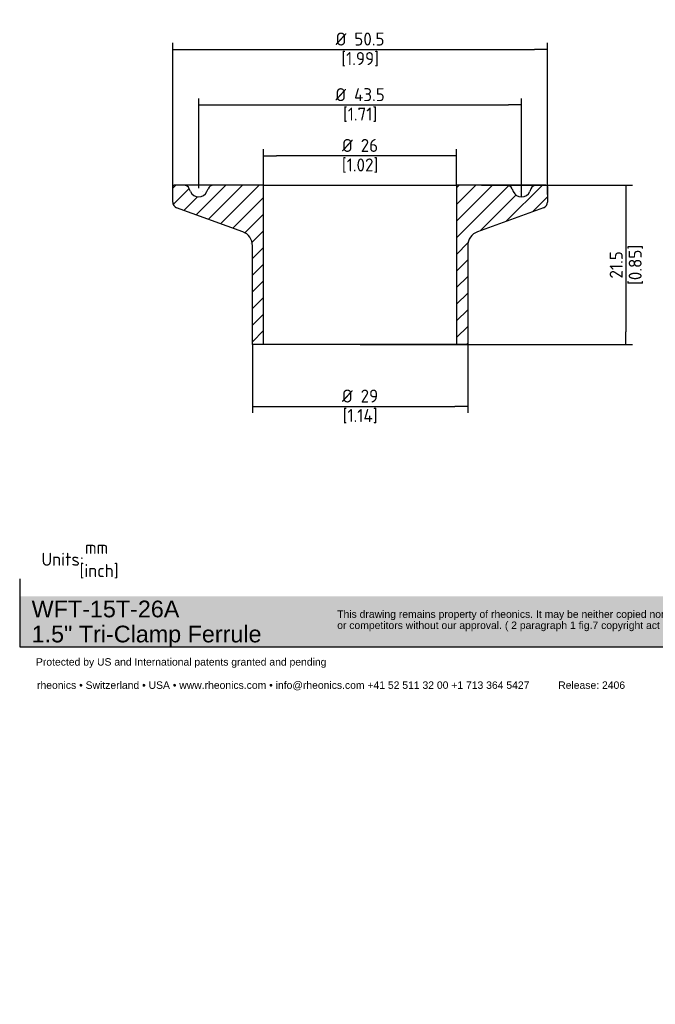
# Paper-space layout 'Invenitec-A4' of a CAD drawing. Header units: millimetres. Extents: x -30 to 266, y -56 to 234.
# Tile 1 of 2: x -30 to 141, y -56 to 209. Entities that reach past the tile are written whole.
import ezdxf
from ezdxf.entities.mleader import LeaderData, LeaderLine
from ezdxf.math import Vec2, Vec3

# ---------------------------------------------------------------- set-up
doc = ezdxf.new("R2010")
doc.units = ezdxf.units.MM
doc.layers.add('Default', color=7, linetype='Continuous')
doc.layers.add('WFT-15T-26A-LASE', color=7, linetype='Continuous')
doc.styles.add('SEACAD_Solid_Edge_ISO', font='seiso.ttf')
doc.dimstyles.new('Rheonics_Publish', dxfattribs={"dimtxt": 3.5, "dimasz": 3.5, "dimexe": 1.75, "dimexo": 0, "dimgap": 0.875, "dimtad": 1, "dimdec": 1, "dimlfac": 0.5, "dimdsep": 46, "dimtxsty": 'SEACAD_Solid_Edge_ISO', "dimblk1": '_SE_FILLED', "dimblk2": '_SE_FILLED', "dimsah": 1, "dimcen": 1.75, "dimazin": 0, "dimtfac": 0.5, "dimtdec": 3, "dimtmove": 0, "dimatfit": 3, "dimfxl": 1, "dimarcsym": 0})

# ---------------------------------------------------------------- blocks, each defined once
blk = doc.blocks.new('SE5')
at = {"layer": 'WFT-15T-26A-LASE', "linetype": 'Continuous'}
h = blk.add_hatch(dxfattribs=at)
h.set_pattern_fill('LINE', angle=45, style=0)
edge = h.paths.add_edge_path()
edge.add_line((50.83, 135.95), (50.51, 135.19))
edge.add_arc((48.3, 136.13), 2.4, 203, 337, ccw=False)
edge.add_line((46.09, 135.19), (45.77, 135.95))
edge.add_arc((44.29, 135.33), 1.6, 23, 90)
edge.add_line((44.29, 136.93), (41.7, 136.93))
edge.add_arc((41.7, 136.53), 0.4, 90, 180)
edge.add_line((41.3, 136.53), (41.3, 132.35))
edge.add_arc((42.9, 132.35), 1.6, 180, 250)
edge.add_line((42.35, 130.84), (60.17, 124.36))
edge.add_arc((58.8, 120.6), 4, 0, 70, ccw=False)
edge.add_line((62.8, 120.6), (62.8, 93.93))
edge.add_line((62.8, 93.93), (65.8, 93.93))
edge.add_line((65.8, 93.93), (65.8, 136.93))
edge.add_line((65.8, 136.93), (52.31, 136.93))
edge.add_arc((52.31, 135.33), 1.6, 90, 157)
h = blk.add_hatch(dxfattribs=at)
h.set_pattern_fill('LINE', angle=45, style=0)
edge = h.paths.add_edge_path()
edge.add_line((131.29, 136.93), (117.8, 136.93))
edge.add_line((117.8, 136.93), (117.8, 93.93))
edge.add_line((117.8, 93.93), (120.8, 93.93))
edge.add_line((120.8, 93.93), (120.8, 120.6))
edge.add_arc((124.8, 120.6), 4, 110, 180, ccw=False)
edge.add_line((123.43, 124.36), (141.25, 130.84))
edge.add_arc((140.7, 132.35), 1.6, 290, 360)
edge.add_line((142.3, 132.35), (142.3, 136.53))
edge.add_arc((141.9, 136.53), 0.4, 0, 90)
edge.add_line((141.9, 136.93), (139.31, 136.93))
edge.add_arc((139.31, 135.33), 1.6, 90, 157)
edge.add_line((137.83, 135.95), (137.51, 135.19))
edge.add_arc((135.3, 136.13), 2.4, 203, 337, ccw=False)
edge.add_line((133.09, 135.19), (132.77, 135.95))
edge.add_arc((131.29, 135.33), 1.6, 23, 90)
at = {"layer": 'WFT-15T-26A-LASE', "color": 7, "linetype": 'Continuous'}
for p, q in [((41.3, 132.35), (41.3, 136.53)), ((44.29, 136.93), (41.7, 136.93)), ((52.31, 136.93), (44.29, 136.93)), ((46.09, 135.19), (45.77, 135.95)), ((50.51, 135.19), (50.83, 135.95)), ((65.8, 136.93), (52.31, 136.93)), ((65.8, 136.93), (117.8, 136.93)), ((65.8, 93.93), (65.8, 136.93)), ((131.29, 136.93), (117.8, 136.93)), ((117.8, 136.93), (117.8, 93.93)), ((139.31, 136.93), (131.29, 136.93)), ((132.77, 135.95), (133.09, 135.19)), ((137.83, 135.95), (137.51, 135.19)), ((141.9, 136.93), (139.31, 136.93)), ((142.3, 136.53), (142.3, 132.35)), ((60.17, 124.36), (42.35, 130.84)), ((141.25, 130.84), (123.43, 124.36)), ((62.8, 93.93), (62.8, 120.6)), ((120.8, 120.6), (120.8, 93.93)), ((65.8, 93.93), (62.8, 93.93)), ((117.8, 93.93), (65.8, 93.93)), ((120.8, 93.93), (117.8, 93.93))]:
    blk.add_line(p, q, dxfattribs=at)
for centre, radius, start, end in [((41.7, 136.53), 0.4, 90, 180), ((44.29, 135.33), 1.6, 23, 90), ((52.31, 135.33), 1.6, 90, 157), ((131.29, 135.33), 1.6, 23, 90), ((139.31, 135.33), 1.6, 90, 157), ((141.9, 136.53), 0.4, 0, 90), ((48.3, 136.13), 2.4, 203, 337), ((135.3, 136.13), 2.4, 203, 337), ((42.9, 132.35), 1.6, 180, 250), ((140.7, 132.35), 1.6, 290, 360), ((58.8, 120.6), 4, 0, 70), ((124.8, 120.6), 4, 110, 180)]:
    blk.add_arc(centre, radius, start, end, dxfattribs=at)
blk = doc.blocks.new('_SE_FILLED')
at = {"color": 0}
blk.add_line((0, 0), (-1, 0), dxfattribs=at)
blk.add_solid([(0, 0), (-1, -0.1665), (-1, 0.1665), (0, 0)], dxfattribs=at)
blk = doc.blocks.new('DMBLK39')
at = {"layer": 'Default', "color": 0, "linetype": 'Continuous', "lineweight": -2, "transparency": 16777216}
for p, q in [((35.66, 164.69), (35.66, 174.34)), ((84.16, 172.59), (39.16, 172.59)), ((87.66, 164.69), (87.66, 174.34))]:
    blk.add_line(p, q, dxfattribs=at)
at = {"layer": 'Defpoints', "color": 0, "linetype": 'Continuous', "transparency": 16777216}
for p in [(35.66, 172.59), (35.66, 164.69), (87.66, 164.69)]:
    blk.add_point(p, dxfattribs=at)
at = {"layer": 'Default', "color": 0, "linetype": 'Continuous', "lineweight": -2, "transparency": 16777216, "xscale": 3.5, "yscale": 3.5, "zscale": 3.5, "rotation": 180}
blk.add_blockref('_SE_FILLED', (35.66, 172.59), dxfattribs=at)
at = {"layer": 'Default', "color": 0, "linetype": 'Continuous', "lineweight": -2, "transparency": 16777216, "xscale": 3.5, "yscale": 3.5, "zscale": 3.5}
blk.add_blockref('_SE_FILLED', (87.66, 172.59), dxfattribs=at)
at = {"layer": 'Default', "color": 0, "linetype": 'Continuous', "transparency": 16777216, "char_height": 3.5, "attachment_point": 5, "style": 'SEACAD_Solid_Edge_ISO'}
for s, insert in [('\\A1;%%C 26', (61.66, 175.38)), ('[1.02]', (61.66, 169.95))]:
    blk.add_mtext(s, dxfattribs=dict(at, insert=insert))
blk = doc.blocks.new('DMBLK40')
at = {"layer": 'Default', "color": 0, "linetype": 'Continuous', "lineweight": -2, "transparency": 16777216}
for p, q in [((11.16, 164.29), (11.16, 203.01)), ((112.16, 162.2), (112.16, 203.01)), ((14.66, 201.26), (108.66, 201.26))]:
    blk.add_line(p, q, dxfattribs=at)
at = {"layer": 'Defpoints', "color": 0, "linetype": 'Continuous', "transparency": 16777216}
for p in [(112.16, 201.26), (11.16, 164.29), (112.16, 162.2)]:
    blk.add_point(p, dxfattribs=at)
at = {"layer": 'Default', "color": 0, "linetype": 'Continuous', "lineweight": -2, "transparency": 16777216, "xscale": 3.5, "yscale": 3.5, "zscale": 3.5, "rotation": 180}
blk.add_blockref('_SE_FILLED', (11.16, 201.26), dxfattribs=at)
at = {"layer": 'Default', "color": 0, "linetype": 'Continuous', "lineweight": -2, "transparency": 16777216, "xscale": 3.5, "yscale": 3.5, "zscale": 3.5}
blk.add_blockref('_SE_FILLED', (112.16, 201.26), dxfattribs=at)
at = {"layer": 'Default', "color": 0, "linetype": 'Continuous', "transparency": 16777216, "char_height": 3.5, "attachment_point": 5, "style": 'SEACAD_Solid_Edge_ISO'}
for s, insert in [('\\A1;%%C 50.5', (61.66, 204.06)), ('[1.99]', (61.66, 198.62))]:
    blk.add_mtext(s, dxfattribs=dict(at, insert=insert))
blk = doc.blocks.new('_Dot')
at = {"color": 0, "linetype": 'ByBlock', "lineweight": -2}
blk.add_line((-0.5, 0), (-1, 0), dxfattribs=at)
at = {"color": 0, "linetype": 'ByBlock', "const_width": 0.5}
blk.add_lwpolyline([(-0.25, 0, 1), (0.25, 0, 1)], format="xyb", close=True, dxfattribs=at)
blk = doc.blocks.new('DMBLK41')
at = {"layer": 'Default', "color": 0, "linetype": 'Continuous', "lineweight": -2, "transparency": 16777216}
for p, q in [((94.4, 164.69), (135.07, 164.69)), ((133.32, 161.19), (133.32, 125.19)), ((61.66, 121.69), (135.07, 121.69))]:
    blk.add_line(p, q, dxfattribs=at)
at = {"layer": 'Defpoints', "color": 0, "linetype": 'Continuous', "transparency": 16777216}
for p in [(94.4, 164.69), (61.66, 121.69), (133.32, 121.69)]:
    blk.add_point(p, dxfattribs=at)
at = {"layer": 'Default', "color": 0, "linetype": 'Continuous', "lineweight": -2, "transparency": 16777216, "xscale": 3.5, "yscale": 3.5, "zscale": 3.5}
for p, rotation in [((133.32, 164.69), 90), ((133.32, 121.69), 270)]:
    blk.add_blockref('_SE_FILLED', p, dxfattribs=dict(at, rotation=rotation))
at = {"layer": 'Default', "color": 0, "linetype": 'Continuous', "transparency": 16777216, "char_height": 3.5, "attachment_point": 5, "rotation": 90, "style": 'SEACAD_Solid_Edge_ISO'}
for s, insert in [('[0.85]', (135.97, 143.19)), ('\\A1;21.5', (130.68, 143.19))]:
    blk.add_mtext(s, dxfattribs=dict(at, insert=insert))
blk = doc.blocks.new('DMBLK42')
at = {"layer": 'Default', "color": 0, "linetype": 'Continuous', "lineweight": -2, "transparency": 16777216}
for p, q in [((32.66, 121.69), (32.66, 103.3)), ((90.66, 121.69), (90.66, 103.3)), ((36.16, 105.05), (87.16, 105.05))]:
    blk.add_line(p, q, dxfattribs=at)
at = {"layer": 'Defpoints', "color": 0, "linetype": 'Continuous', "transparency": 16777216}
for p in [(32.66, 121.69), (90.66, 121.69), (90.66, 105.05)]:
    blk.add_point(p, dxfattribs=at)
at = {"layer": 'Default', "color": 0, "linetype": 'Continuous', "lineweight": -2, "transparency": 16777216, "xscale": 3.5, "yscale": 3.5, "zscale": 3.5, "rotation": 180}
blk.add_blockref('_SE_FILLED', (32.66, 105.05), dxfattribs=at)
at = {"layer": 'Default', "color": 0, "linetype": 'Continuous', "lineweight": -2, "transparency": 16777216, "xscale": 3.5, "yscale": 3.5, "zscale": 3.5}
blk.add_blockref('_SE_FILLED', (90.66, 105.05), dxfattribs=at)
at = {"layer": 'Default', "color": 0, "linetype": 'Continuous', "transparency": 16777216, "char_height": 3.5, "attachment_point": 5, "style": 'SEACAD_Solid_Edge_ISO'}
for s, insert in [('\\A1;%%C 29', (61.66, 107.84)), ('[1.14]', (61.66, 102.42))]:
    blk.add_mtext(s, dxfattribs=dict(at, insert=insert))
blk = doc.blocks.new('DMBLK43')
at = {"layer": 'Default', "color": 0, "linetype": 'Continuous', "lineweight": -2, "transparency": 16777216}
for p, q in [((18.16, 163.89), (18.16, 188.04)), ((21.66, 186.29), (101.66, 186.29)), ((105.16, 161.49), (105.16, 188.04))]:
    blk.add_line(p, q, dxfattribs=at)
at = {"layer": 'Defpoints', "color": 0, "linetype": 'Continuous', "transparency": 16777216}
for p in [(105.16, 186.29), (18.16, 163.89), (105.16, 161.49)]:
    blk.add_point(p, dxfattribs=at)
at = {"layer": 'Default', "color": 0, "linetype": 'Continuous', "lineweight": -2, "transparency": 16777216, "xscale": 3.5, "yscale": 3.5, "zscale": 3.5, "rotation": 180}
blk.add_blockref('_SE_FILLED', (18.16, 186.29), dxfattribs=at)
at = {"layer": 'Default', "color": 0, "linetype": 'Continuous', "lineweight": -2, "transparency": 16777216, "xscale": 3.5, "yscale": 3.5, "zscale": 3.5}
blk.add_blockref('_SE_FILLED', (105.16, 186.29), dxfattribs=at)
at = {"layer": 'Default', "color": 0, "linetype": 'Continuous', "transparency": 16777216, "char_height": 3.5, "attachment_point": 5, "style": 'SEACAD_Solid_Edge_ISO'}
for s, insert in [('\\A1;%%C 43.5', (61.66, 189.07)), ('[1.71]', (61.66, 183.66))]:
    blk.add_mtext(s, dxfattribs=dict(at, insert=insert))

psp = doc.layouts.new('Invenitec-A4')

# ---------------------------------------------------------------- hatches: boundary and pattern name
at = {"layer": 'Default', "linetype": 'Continuous'}
psp.add_hatch(color=7, dxfattribs=at).paths.add_polyline_path([(177.81, 53.82), (-30.07, 53.82), (-30.07, 40.36), (177.81, 40.36)])

# ---------------------------------------------------------------- linework, layer by layer
at = {"layer": 'Default', "color": 7, "linetype": 'Continuous'}
for p, q in [((-29.91, 40.12), (-29.91, 58.6)), ((177.97, 40.12), (-29.91, 40.12))]:
    psp.add_line(p, q, dxfattribs=at)

# ---------------------------------------------------------------- block references
at = {"layer": 'Default'}
psp.add_blockref('SE5', (-30.14, 27.76), dxfattribs=at)

# ---------------------------------------------------------------- dimensions: what is measured, and where the dimension line sits
at = {"layer": 'Default', "color": 7, "linetype": 'Continuous'}
for base, p1, p2, picture, middle in [((112.16, 201.26), (11.16, 164.29), (112.16, 162.2), 'DMBLK40', (61.66, 201.26)), ((105.16, 186.29), (18.16, 163.89), (105.16, 161.49), 'DMBLK43', (61.66, 186.29)), ((35.66, 172.59), (87.66, 164.69), (35.66, 164.69), 'DMBLK39', (61.66, 172.59))]:
    dim = psp.add_linear_dim(base=base, p1=p1, p2=p2, text='\\A1;%%C <>', dimstyle='Rheonics_Publish', override={"dimpost": '\\X'}, dxfattribs=at)
    dim.commit()
    dim.dimension.update_dxf_attribs({"geometry": picture, "text_midpoint": middle, "dimtype": 160})
for base, p1, p2, angle, text, picture, middle, dimtype in [((133.32, 121.69), (94.4, 164.69), (61.66, 121.69), 90, '\\A1;<>', 'DMBLK41', (133.32, 143.19), 160), ((90.66, 105.05), (32.66, 121.69), (90.66, 121.69), 0, '\\A1;%%C <>', 'DMBLK42', (61.66, 105.05), 161)]:
    dim = psp.add_linear_dim(base=base, p1=p1, p2=p2, angle=angle, text=text, dimstyle='Rheonics_Publish', override={"dimpost": '\\X'}, dxfattribs=at)
    dim.commit()
    dim.dimension.update_dxf_attribs({"geometry": picture, "text_midpoint": middle, "dimtype": dimtype})

# ---------------------------------------------------------------- leaders
ml = psp.add_multileader_mtext('Standard', dxfattribs=at)
ml.set_content('{\\pxsm0.9;\\fSolid Edge ISO|b0||i0||c0|p34;\\W1.;mm\\P}', color=7)
ml.set_leader_properties()
ml.set_arrow_properties(name='DOT')
ml.build(insert=Vec2(0, 0))
ml.multileader.update_dxf_attribs({"leader_type": 0, "dogleg_length": 0, "arrow_head_size": 3.5})
ctx = ml.context
ctx.base_point, ctx.char_height, ctx.arrow_head_size, ctx.landing_gap_size, ctx.plane_origin = Vec3(-13.71, 67.03), 3.5, 3.5, 1.23, Vec3(-30.14, 27.76)
ctx.mtext.insert = Vec3(-12.48, 68.78)
ml = psp.add_multileader_mtext('Standard', dxfattribs=at)
ml.set_content('{\\pxsm0.9;\\fSolid Edge ISO|b0||i0||c0|p34;\\W1.;Units:\\P}', color=7)
ml.set_leader_properties()
ml.set_arrow_properties(name='DOT')
ml.build(insert=Vec2(0, 0))
ml.multileader.update_dxf_attribs({"leader_type": 0, "dogleg_length": 0, "arrow_head_size": 3.5})
ctx = ml.context
ctx.base_point, ctx.char_height, ctx.arrow_head_size, ctx.landing_gap_size, ctx.plane_origin = Vec3(-25.43, 63.83), 3.5, 3.5, 1.23, Vec3(-30.14, 27.76)
ctx.mtext.insert = Vec3(-24.2, 65.59)
ml = psp.add_multileader_mtext('Standard', dxfattribs=at)
ml.set_content('{\\pxsm0.9;\\fSolid Edge ISO|b0||i0||c0|p34;\\W1.;[inch]\\P}', color=7)
ml.set_leader_properties()
ml.build(insert=Vec2(0, 0))
ml.multileader.update_dxf_attribs({"dogleg_length": 0, "arrow_head_size": 0.805})
ctx = ml.context
ctx.base_point, ctx.char_height, ctx.arrow_head_size, ctx.landing_gap_size, ctx.plane_origin = Vec3(-15.18, 60.79), 3.5, 0.805, 1.23, Vec3(-30.14, 27.76)
ctx.mtext.insert = Vec3(-13.95, 62.54)
ml = psp.add_multileader_mtext('Standard', dxfattribs=at)
ml.set_content('{\\pxsm0.9;\\fArial|b0||i0||c0|p34;\\W1.;WFT-15T-26A\\P1.5" Tri-Clamp Ferrule\\P}', color=7)
ml.set_leader_properties()
ml.set_arrow_properties(name='DOT')
ml.build(insert=Vec2(0, 0))
ml.multileader.update_dxf_attribs({"leader_type": 0, "dogleg_length": 0, "arrow_head_size": 4.5})
ctx = ml.context
ctx.base_point, ctx.char_height, ctx.arrow_head_size, ctx.landing_gap_size, ctx.plane_origin = Vec3(-28.43, 49.83), 4.5, 4.5, 1.57, Vec3(-30.14, 27.76)
ctx.mtext.insert = Vec3(-26.86, 52.7)
ml = psp.add_multileader_mtext('Standard', dxfattribs=at)
ml.set_content('{\\pxsm0.9;\\fArial|b0||i0||c0|p34;\\W1.;This drawing remains property of rheonics. It may be neither copied nor informed to third persons \\Por competitors without our approval. ( 2 paragraph 1 fig.7 copyright act of 9th Sept. 1965)\\P}', color=7)
ml.set_leader_properties()
ml.set_arrow_properties(name='DOT')
ml.build(insert=Vec2(0, 0))
ml.multileader.update_dxf_attribs({"leader_type": 0, "dogleg_length": 0, "arrow_head_size": 2})
ctx = ml.context
ctx.base_point, ctx.char_height, ctx.arrow_head_size, ctx.landing_gap_size, ctx.plane_origin = Vec3(54.79, 48.77), 2, 2, 0.7, Vec3(-30.14, 27.76)
ctx.mtext.insert = Vec3(55.49, 50.06)
ml = psp.add_multileader_mtext('Standard', dxfattribs=at)
ml.set_content('{\\pxsm0.9;\\fArial|b0||i0||c0|p34;\\W1.;Protected by US and International patents granted and pending\\P}', color=7)
ml.set_leader_properties()
ml.set_arrow_properties(name='DOT')
ml.build(insert=Vec2(0, 0))
ml.multileader.update_dxf_attribs({"leader_type": 0, "dogleg_length": 0, "arrow_head_size": 2})
ctx = ml.context
ctx.base_point, ctx.char_height, ctx.arrow_head_size, ctx.landing_gap_size, ctx.plane_origin = Vec3(-26.39, 35.9), 2, 2, 0.7, Vec3(-30.14, 27.76)
ctx.mtext.insert = Vec3(-25.69, 37.19)
ml = psp.add_multileader_mtext('Standard', dxfattribs=at)
ml.set_content('{\\pxsm0.9;\\fArial|b0||i0||c0|p34;\\W1.;rheonics • Switzerland • USA • www.rheonics.com • info@rheonics.com +41 52 511 32 00 +1 713 364 5427          Release: 2406\\P}', color=7)
ml.set_leader_properties()
ml.set_arrow_properties(name='DOT')
ml.build(insert=Vec2(0, 0))
ml.multileader.update_dxf_attribs({"leader_type": 0, "dogleg_length": 0, "arrow_head_size": 2})
ctx = ml.context
ctx.base_point, ctx.char_height, ctx.arrow_head_size, ctx.landing_gap_size, ctx.plane_origin = Vec3(-26.1, 29.63), 2, 2, 0.7, Vec3(-30.14, 27.76)
ctx.mtext.insert = Vec3(-25.4, 30.92)

doc.saveas('drawing.dxf')
